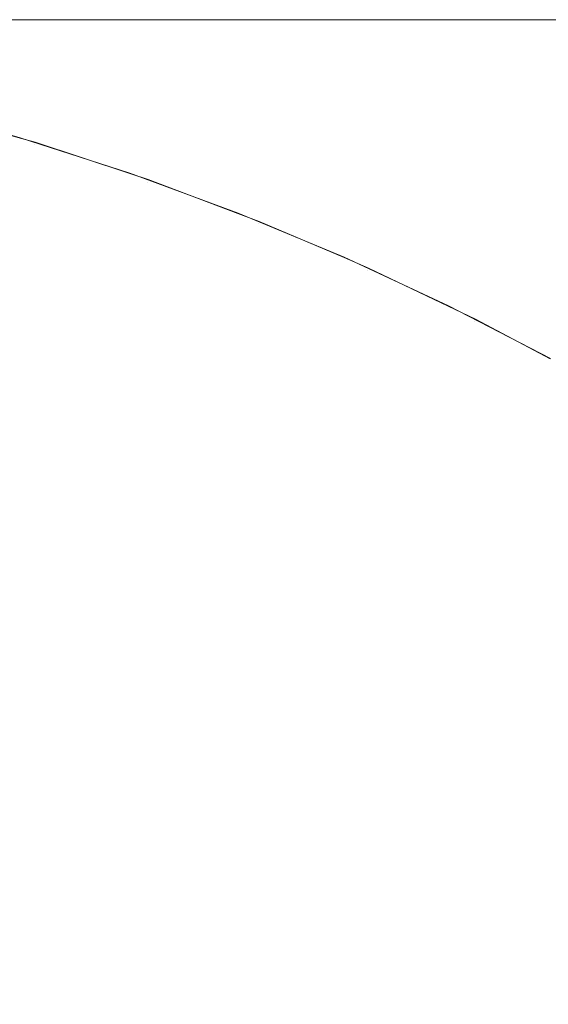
# Model space of a CAD drawing. Header units: centimetres. Extents: x -26 to 27.3, y -25.3 to -23.5.
# Tile 92 of 200: x -8.1619 to -8.143, y -23.4951 to -23.4599. Entities that reach past the tile are written whole.
import ezdxf

# ---------------------------------------------------------------- set-up
doc = ezdxf.new("R2010")
doc.units = ezdxf.units.CM
doc.header["$LTSCALE"] = 2.54
doc.layers.add('Lucido design-1', color=7, linetype='Continuous')

# ---------------------------------------------------------------- blocks, each defined once
blk = doc.blocks.new('Gruppo-4-1')
at = {"color": 7, "linetype": 'Continuous', "lineweight": 9}
for points, invisible_edges in [([(27.209353, -23.459935, -349.379592), (27.209353, -23.459888, -349.382667), (-25.890647, -23.459888, -349.382667), (-25.890647, -23.459935, -349.379592)], 8), ([(-25.890647, -23.459888, -349.982667), (-8.160953, -23.459888, -349.677805), (-8.16525, -23.459888, -349.685128)], 9), ([(-25.890647, -23.459888, -349.982667), (-8.146254, -23.459888, -349.657023), (-8.151446, -23.459888, -349.66374)], 9), ([(-25.890647, -23.459888, -349.382667), (-8.095508, -23.459888, -349.612361), (-8.102642, -23.459888, -349.616965)], 9), ([(-25.890647, -23.459888, -349.382667), (-8.049212, -23.459888, -349.591433), (-8.057275, -23.459888, -349.594091)], 9), ([(-25.890647, -23.459888, -349.382667), (-8.024447, -23.459888, -349.585543), (-8.032783, -23.459888, -349.587156)], 9), ([(-25.890647, -23.459888, -349.382667), (9.309353, -23.459888, -349.582667), (-7.990647, -23.459888, -349.582667)], 9), ([(-8.151446, -23.459888, -349.66374), (-8.156349, -23.459888, -349.670672), (-25.890647, -23.459888, -349.982667)], 10), ([(-8.156349, -23.459888, -349.670672), (-8.160953, -23.459888, -349.677805), (-25.890647, -23.459888, -349.982667)], 10), ([(-25.890647, -23.459888, -349.382667), (-8.109574, -23.459888, -349.621867), (-8.116291, -23.459888, -349.62706)], 9), ([(-25.890647, -23.459888, -349.382667), (-8.088186, -23.459888, -349.608064), (-8.095508, -23.459888, -349.612361)], 9), ([(-8.102642, -23.459888, -349.616965), (-8.109574, -23.459888, -349.621867), (-25.890647, -23.459888, -349.382667)], 10), ([(-25.890647, -23.459888, -349.382667), (-8.073027, -23.459888, -349.600421), (-8.080688, -23.459888, -349.604081)], 9), ([(-8.057275, -23.459888, -349.594091), (-8.065218, -23.459888, -349.597089), (-25.890647, -23.459888, -349.382667)], 10), ([(-8.065218, -23.459888, -349.597089), (-8.073027, -23.459888, -349.600421), (-25.890647, -23.459888, -349.382667)], 10), ([(-8.032783, -23.459888, -349.587156), (-8.041043, -23.459888, -349.58912), (-25.890647, -23.459888, -349.382667)], 10), ([(-8.041043, -23.459888, -349.58912), (-8.049212, -23.459888, -349.591433), (-25.890647, -23.459888, -349.382667)], 10), ([(-25.890647, -23.459888, -349.382667), (-8.007608, -23.459888, -349.583387), (-8.016051, -23.459888, -349.584287)], 9), ([(9.309353, -23.459888, -349.582667), (-25.890647, -23.459888, -349.382667), (27.209353, -23.459888, -349.382667)], 9), ([(-7.990647, -23.459888, -349.582667), (-7.999135, -23.459888, -349.582847), (-25.890647, -23.459888, -349.382667)], 10), ([(-25.890647, -23.459888, -349.982667), (-8.135038, -23.459888, -349.644279), (-8.140781, -23.459888, -349.650532)], 9), ([(-25.890647, -23.459888, -349.982667), (-25.890647, -23.459888, -349.382667), (-8.122782, -23.459888, -349.632532), (-8.129035, -23.459888, -349.638275)], 10), ([(-8.129035, -23.459888, -349.638275), (-8.135038, -23.459888, -349.644279), (-25.890647, -23.459888, -349.982667)], 10), ([(-8.116291, -23.459888, -349.62706), (-8.122782, -23.459888, -349.632532), (-25.890647, -23.459888, -349.382667)], 10), ([(-8.080688, -23.459888, -349.604081), (-8.088186, -23.459888, -349.608064), (-25.890647, -23.459888, -349.382667)], 10), ([(-8.016051, -23.459888, -349.584287), (-8.024447, -23.459888, -349.585543), (-25.890647, -23.459888, -349.382667)], 10), ([(-8.140781, -23.459888, -349.650532), (-8.146254, -23.459888, -349.657023), (-25.890647, -23.459888, -349.982667)], 10), ([(-7.999135, -23.459888, -349.582847), (-8.007608, -23.459888, -349.583387), (-25.890647, -23.459888, -349.382667)], 10), ([(-25.890647, -23.459935, -349.379592), (-25.890647, -23.460002, -349.378306), (27.209353, -23.460002, -349.378306), (27.209353, -23.459935, -349.379592)], 10), ([(27.209353, -23.460149, -349.375446), (27.209353, -23.460002, -349.378306), (-25.890647, -23.460002, -349.378306), (-25.890647, -23.460149, -349.375446)], 10), ([(-25.890647, -23.460149, -349.375446), (-25.890647, -23.460288, -349.373953), (27.209353, -23.460288, -349.373953), (27.209353, -23.460149, -349.375446)], 10), ([(-8.169232, -23.459888, -349.692626), (-8.16525, -23.459888, -349.685128), (-8.161444, -23.459983, -349.687254), (-8.165339, -23.459983, -349.694589)], 14), ([(-8.16892, -23.459983, -349.702082), (-8.165339, -23.459983, -349.694589), (-8.161649, -23.460249, -349.696449), (-8.165154, -23.460249, -349.703784)], 15), ([(-8.165339, -23.459983, -349.694589), (-8.161444, -23.459983, -349.687254), (-8.157836, -23.460249, -349.689269), (-8.161649, -23.460249, -349.696449)], 15), ([(-8.16525, -23.459888, -349.685128), (-8.160953, -23.459888, -349.677805), (-8.15724, -23.459983, -349.680091), (-8.161444, -23.459983, -349.687254)], 14), ([(-8.161444, -23.459983, -349.687254), (-8.15724, -23.459983, -349.680091), (-8.153721, -23.460249, -349.682258), (-8.157836, -23.460249, -349.689269)], 15), ([(-8.160953, -23.459888, -349.677805), (-8.156349, -23.459888, -349.670672), (-8.152737, -23.459983, -349.673113), (-8.15724, -23.459983, -349.680091)], 14), ([(-8.15724, -23.459983, -349.680091), (-8.152737, -23.459983, -349.673113), (-8.149313, -23.460249, -349.675427), (-8.153721, -23.460249, -349.682258)], 15), ([(-8.156349, -23.459888, -349.670672), (-8.151446, -23.459888, -349.66374), (-8.147941, -23.459983, -349.666333), (-8.152737, -23.459983, -349.673113)], 14), ([(-8.152737, -23.459983, -349.673113), (-8.147941, -23.459983, -349.666333), (-8.144619, -23.460249, -349.66879), (-8.149313, -23.460249, -349.675427)], 15), ([(-8.151446, -23.459888, -349.66374), (-8.146254, -23.459888, -349.657023), (-8.142862, -23.459983, -349.659762), (-8.147941, -23.459983, -349.666333)], 14), ([(-8.147941, -23.459983, -349.666333), (-8.142862, -23.459983, -349.659762), (-8.139647, -23.460249, -349.662358), (-8.144619, -23.460249, -349.66879)], 15), ([(-8.146254, -23.459888, -349.657023), (-8.140781, -23.459888, -349.650532), (-8.137509, -23.459983, -349.653412), (-8.142862, -23.459983, -349.659762)], 14), ([(27.209353, -23.460535, -349.37131), (27.209353, -23.460288, -349.373953), (-25.890647, -23.460288, -349.373953), (-25.890647, -23.460535, -349.37131)], 10), ([(-25.890647, -23.460535, -349.37131), (-25.890647, -23.460764, -349.369617), (27.209353, -23.460764, -349.369617), (27.209353, -23.460535, -349.37131)], 10), ([(-8.168345, -23.460249, -349.711262), (-8.165154, -23.460249, -349.703784), (-8.161405, -23.460686, -349.705479), (-8.164527, -23.460686, -349.712796)], 15), ([(-8.165154, -23.460249, -349.703784), (-8.161649, -23.460249, -349.696449), (-8.157975, -23.460686, -349.698302), (-8.161405, -23.460686, -349.705479)], 15), ([(-8.161649, -23.460249, -349.696449), (-8.157836, -23.460249, -349.689269), (-8.154244, -23.460686, -349.691276), (-8.157975, -23.460686, -349.698302)], 15), ([(-8.157836, -23.460249, -349.689269), (-8.153721, -23.460249, -349.682258), (-8.150218, -23.460686, -349.684415), (-8.154244, -23.460686, -349.691276)], 15), ([(-8.153721, -23.460249, -349.682258), (-8.149313, -23.460249, -349.675427), (-8.145904, -23.460686, -349.677731), (-8.150218, -23.460686, -349.684415)], 15), ([(-8.149313, -23.460249, -349.675427), (-8.144619, -23.460249, -349.66879), (-8.141311, -23.460686, -349.671236), (-8.145904, -23.460686, -349.677731)], 15), ([(-8.144619, -23.460249, -349.66879), (-8.139647, -23.460249, -349.662358), (-8.136446, -23.460686, -349.664942), (-8.141311, -23.460686, -349.671236)], 15), ([(27.209353, -23.461093, -349.367189), (27.209353, -23.460764, -349.369617), (-25.890647, -23.460764, -349.369617), (-25.890647, -23.461093, -349.367189)], 10), ([(-8.167336, -23.460686, -349.720239), (-8.164527, -23.460686, -349.712796), (-8.160733, -23.461292, -349.714321), (-8.16348, -23.461292, -349.721601)], 15), ([(-8.164527, -23.460686, -349.712796), (-8.161405, -23.460686, -349.705479), (-8.157679, -23.461292, -349.707164), (-8.160733, -23.461292, -349.714321)], 15), ([(-8.161405, -23.460686, -349.705479), (-8.157975, -23.460686, -349.698302), (-8.154324, -23.461292, -349.700143), (-8.157679, -23.461292, -349.707164)], 15), ([(-8.157975, -23.460686, -349.698302), (-8.154244, -23.460686, -349.691276), (-8.150674, -23.461292, -349.69327), (-8.154324, -23.461292, -349.700143)], 15), ([(-8.154244, -23.460686, -349.691276), (-8.150218, -23.460686, -349.684415), (-8.146736, -23.461292, -349.686559), (-8.150674, -23.461292, -349.69327)], 15), ([(-8.150218, -23.460686, -349.684415), (-8.145904, -23.460686, -349.677731), (-8.142516, -23.461292, -349.680021), (-8.146736, -23.461292, -349.686559)], 15), ([(-8.145904, -23.460686, -349.677731), (-8.141311, -23.460686, -349.671236), (-8.138023, -23.461292, -349.673668), (-8.142516, -23.461292, -349.680021)], 15), ([(-25.890647, -23.461093, -349.367189), (-25.890647, -23.461428, -349.365306), (27.209353, -23.461428, -349.365306), (27.209353, -23.461093, -349.367189)], 10), ([(27.209353, -23.461823, -349.363092), (27.209353, -23.461428, -349.365306), (-25.890647, -23.461428, -349.365306), (-25.890647, -23.461823, -349.363092)], 10), ([(-8.165916, -23.461292, -349.728991), (-8.16348, -23.461292, -349.721601), (-8.159655, -23.462065, -349.722952), (-8.162037, -23.462065, -349.730179)], 15), ([(-8.16348, -23.461292, -349.721601), (-8.160733, -23.461292, -349.714321), (-8.156968, -23.462065, -349.715833), (-8.159655, -23.462065, -349.722952)], 15), ([(-8.160733, -23.461292, -349.714321), (-8.157679, -23.461292, -349.707164), (-8.153982, -23.462065, -349.708835), (-8.156968, -23.462065, -349.715833)], 15), ([(-8.157679, -23.461292, -349.707164), (-8.154324, -23.461292, -349.700143), (-8.150701, -23.462065, -349.701969), (-8.153982, -23.462065, -349.708835)], 15), ([(-8.154324, -23.461292, -349.700143), (-8.150674, -23.461292, -349.69327), (-8.147132, -23.462065, -349.695249), (-8.150701, -23.462065, -349.701969)], 15), ([(-8.150674, -23.461292, -349.69327), (-8.146736, -23.461292, -349.686559), (-8.143281, -23.462065, -349.688686), (-8.147132, -23.462065, -349.695249)], 15), ([(-8.146736, -23.461292, -349.686559), (-8.142516, -23.461292, -349.680021), (-8.139155, -23.462065, -349.682293), (-8.143281, -23.462065, -349.688686)], 15), ([(-25.890647, -23.461823, -349.363092), (-25.890647, -23.46228, -349.361027), (27.209353, -23.46228, -349.361027), (27.209353, -23.461823, -349.363092)], 10), ([(27.209353, -23.462723, -349.359025), (27.209353, -23.46228, -349.361027), (-25.890647, -23.46228, -349.361027), (-25.890647, -23.462723, -349.359025)], 10), ([(-8.165871, -23.462065, -349.744903), (-8.16411, -23.462065, -349.7375), (-8.160221, -23.463005, -349.738513), (-8.161942, -23.463005, -349.74575)], 15), ([(-8.16411, -23.462065, -349.7375), (-8.162037, -23.462065, -349.730179), (-8.158194, -23.463005, -349.731356), (-8.160221, -23.463005, -349.738513)], 15), ([(-8.162037, -23.462065, -349.730179), (-8.159655, -23.462065, -349.722952), (-8.155866, -23.463005, -349.724291), (-8.158194, -23.463005, -349.731356)], 15), ([(-8.159655, -23.462065, -349.722952), (-8.156968, -23.462065, -349.715833), (-8.153239, -23.463005, -349.717332), (-8.155866, -23.463005, -349.724291)], 15), ([(-8.156968, -23.462065, -349.715833), (-8.153982, -23.462065, -349.708835), (-8.15032, -23.463005, -349.71049), (-8.153239, -23.463005, -349.717332)], 15), ([(-8.153982, -23.462065, -349.708835), (-8.150701, -23.462065, -349.701969), (-8.147113, -23.463005, -349.703778), (-8.15032, -23.463005, -349.71049)], 15), ([(-8.150701, -23.462065, -349.701969), (-8.147132, -23.462065, -349.695249), (-8.143624, -23.463005, -349.697209), (-8.147113, -23.463005, -349.703778)], 15), ([(-8.147132, -23.462065, -349.695249), (-8.143281, -23.462065, -349.688686), (-8.139859, -23.463005, -349.690793), (-8.143624, -23.463005, -349.697209)], 15), ([(-8.143281, -23.462065, -349.688686), (-8.139155, -23.462065, -349.682293), (-8.135825, -23.463005, -349.684543), (-8.139859, -23.463005, -349.690793)], 15), ([(-25.890647, -23.462723, -349.359025), (-25.890647, -23.463316, -349.35679), (27.209353, -23.463316, -349.35679), (27.209353, -23.462723, -349.359025)], 10), ([(-8.165875, -23.463005, -349.782667), (-8.161902, -23.464108, -349.782667), (-8.161905, -23.464118, -349.982667), (-8.165449, -23.463115, -349.982667)], 10), ([(-8.165875, -23.463005, -349.782667), (-8.165717, -23.463005, -349.77523), (-8.161748, -23.464108, -349.775398), (-8.161902, -23.464108, -349.782667)], 7), ([(-8.165717, -23.463005, -349.77523), (-8.165244, -23.463005, -349.767806), (-8.161286, -23.464108, -349.768143), (-8.161748, -23.464108, -349.775398)], 15), ([(-8.165244, -23.463005, -349.767806), (-8.164456, -23.463005, -349.76041), (-8.160515, -23.464108, -349.760914), (-8.161286, -23.464108, -349.768143)], 15), ([(-8.164456, -23.463005, -349.76041), (-8.163355, -23.463005, -349.753053), (-8.159439, -23.464108, -349.753724), (-8.160515, -23.464108, -349.760914)], 15), ([(-8.163355, -23.463005, -349.753053), (-8.161942, -23.463005, -349.74575), (-8.158059, -23.464108, -349.746587), (-8.159439, -23.464108, -349.753724)], 15), ([(-8.161942, -23.463005, -349.74575), (-8.160221, -23.463005, -349.738513), (-8.156377, -23.464108, -349.739514), (-8.158059, -23.464108, -349.746587)], 15), ([(-8.160221, -23.463005, -349.738513), (-8.158194, -23.463005, -349.731356), (-8.154396, -23.464108, -349.732519), (-8.156377, -23.464108, -349.739514)], 15), ([(-8.158194, -23.463005, -349.731356), (-8.155866, -23.463005, -349.724291), (-8.15212, -23.464108, -349.725615), (-8.154396, -23.464108, -349.732519)], 15), ([(-8.155866, -23.463005, -349.724291), (-8.153239, -23.463005, -349.717332), (-8.149553, -23.464108, -349.718813), (-8.15212, -23.464108, -349.725615)], 15), ([(-8.153239, -23.463005, -349.717332), (-8.15032, -23.463005, -349.71049), (-8.1467, -23.464108, -349.712126), (-8.149553, -23.464108, -349.718813)], 15), ([(-8.15032, -23.463005, -349.71049), (-8.147113, -23.463005, -349.703778), (-8.143565, -23.464108, -349.705567), (-8.1467, -23.464108, -349.712126)], 15), ([(-8.147113, -23.463005, -349.703778), (-8.143624, -23.463005, -349.697209), (-8.140155, -23.464108, -349.699146), (-8.143565, -23.464108, -349.705567)], 15), ([(-8.143624, -23.463005, -349.697209), (-8.139859, -23.463005, -349.690793), (-8.136476, -23.464108, -349.692876), (-8.140155, -23.464108, -349.699146)], 15), ([(27.209353, -23.463793, -349.354995), (27.209353, -23.463316, -349.35679), (-25.890647, -23.463316, -349.35679), (-25.890647, -23.463793, -349.354995)], 10), ([(-8.165473, -23.463207, -349.987027), (-8.161393, -23.464362, -349.987027), (-8.161471, -23.464617, -349.991159), (-8.16554, -23.463464, -349.991159)], 15), ([(-8.161393, -23.464362, -349.987027), (-8.165473, -23.463207, -349.987027), (-8.165449, -23.463115, -349.982667), (-8.161905, -23.464118, -349.982667)], 11), ([(-8.16554, -23.463464, -349.991159), (-8.161471, -23.464617, -349.991159), (-8.161598, -23.465034, -349.995273), (-8.16565, -23.463887, -349.995273)], 15), ([(-25.890647, -23.463793, -349.354995), (-25.890647, -23.464536, -349.352602), (27.209353, -23.464536, -349.352602), (27.209353, -23.463793, -349.354995)], 10), ([(-8.16565, -23.463887, -349.995273), (-8.161598, -23.465034, -349.995273), (-8.161776, -23.465613, -349.999363), (-8.165803, -23.464473, -349.999363)], 15), ([(-8.161365, -23.464271, -349.982667), (-8.161905, -23.464118, -349.982667), (-8.161902, -23.464108, -349.782667)], 10), ([(-8.161905, -23.464118, -349.982667), (-8.161365, -23.464271, -349.982667), (-8.161393, -23.464362, -349.987027)], 10), ([(-8.161365, -23.464271, -349.982667), (-8.161902, -23.464108, -349.782667), (-8.157982, -23.465374, -349.782667)], 9), ([(-8.161902, -23.464108, -349.782667), (-8.161748, -23.464108, -349.775398), (-8.157831, -23.465374, -349.775565), (-8.157982, -23.465374, -349.782667)], 7), ([(-8.161748, -23.464108, -349.775398), (-8.161286, -23.464108, -349.768143), (-8.157379, -23.465374, -349.768476), (-8.157831, -23.465374, -349.775565)], 15), ([(-8.161393, -23.464362, -349.987027), (-8.157365, -23.46569, -349.987027), (-8.157453, -23.465941, -349.991159), (-8.161471, -23.464617, -349.991159)], 15), ([(-8.157365, -23.46569, -349.987027), (-8.161393, -23.464362, -349.987027), (-8.161365, -23.464271, -349.982667), (-8.157986, -23.465385, -349.982667)], 11), ([(-8.157982, -23.465374, -349.782667), (-8.157986, -23.465385, -349.982667), (-8.161365, -23.464271, -349.982667)], 9), ([(-8.161286, -23.464108, -349.768143), (-8.160515, -23.464108, -349.760914), (-8.156627, -23.465374, -349.761412), (-8.157379, -23.465374, -349.768476)], 15), ([(-8.160515, -23.464108, -349.760914), (-8.159439, -23.464108, -349.753724), (-8.155575, -23.465374, -349.754387), (-8.156627, -23.465374, -349.761412)], 15), ([(-8.159439, -23.464108, -349.753724), (-8.158059, -23.464108, -349.746587), (-8.154226, -23.465374, -349.747413), (-8.155575, -23.465374, -349.754387)], 15), ([(-8.158059, -23.464108, -349.746587), (-8.156377, -23.464108, -349.739514), (-8.152582, -23.465374, -349.740502), (-8.154226, -23.465374, -349.747413)], 15), ([(-8.156377, -23.464108, -349.739514), (-8.154396, -23.464108, -349.732519), (-8.150647, -23.465374, -349.733667), (-8.152582, -23.465374, -349.740502)], 15), ([(-8.154396, -23.464108, -349.732519), (-8.15212, -23.464108, -349.725615), (-8.148423, -23.465374, -349.726921), (-8.150647, -23.465374, -349.733667)], 15), ([(-8.15212, -23.464108, -349.725615), (-8.149553, -23.464108, -349.718813), (-8.145915, -23.465374, -349.720275), (-8.148423, -23.465374, -349.726921)], 15), ([(-8.149553, -23.464108, -349.718813), (-8.1467, -23.464108, -349.712126), (-8.143127, -23.465374, -349.713741), (-8.145915, -23.465374, -349.720275)], 15), ([(-8.1467, -23.464108, -349.712126), (-8.143565, -23.464108, -349.705567), (-8.140065, -23.465374, -349.707332), (-8.143127, -23.465374, -349.713741)], 15), ([(-8.143565, -23.464108, -349.705567), (-8.140155, -23.464108, -349.699146), (-8.136733, -23.465374, -349.701058), (-8.140065, -23.465374, -349.707332)], 15), ([(27.209353, -23.465031, -349.35101), (27.209353, -23.464536, -349.352602), (-25.890647, -23.464536, -349.352602), (-25.890647, -23.465031, -349.35101)], 10), ([(-8.165803, -23.464473, -349.999363), (-8.161776, -23.465613, -349.999363), (-8.162002, -23.466353, -350.00342), (-8.165998, -23.465222, -350.00342)], 15), ([(-8.161471, -23.464617, -349.991159), (-8.157453, -23.465941, -349.991159), (-8.157599, -23.466353, -349.995273), (-8.161598, -23.465034, -349.995273)], 15), ([(-25.890647, -23.465031, -349.35101), (-25.890647, -23.465938, -349.348471), (27.209353, -23.465938, -349.348471), (27.209353, -23.465031, -349.35101)], 10), ([(-8.161598, -23.465034, -349.995273), (-8.157599, -23.466353, -349.995273), (-8.157801, -23.466924, -349.999363), (-8.161776, -23.465613, -349.999363)], 15), ([(-8.157333, -23.4656, -349.982667), (-8.157986, -23.465385, -349.982667), (-8.157982, -23.465374, -349.782667)], 10), ([(-8.157986, -23.465385, -349.982667), (-8.157333, -23.4656, -349.982667), (-8.157365, -23.46569, -349.987027)], 10), ([(-8.157333, -23.4656, -349.982667), (-8.157982, -23.465374, -349.782667), (-8.15412, -23.466798, -349.782667)], 9), ([(-8.157982, -23.465374, -349.782667), (-8.157831, -23.465374, -349.775565), (-8.153973, -23.466798, -349.775729), (-8.15412, -23.466798, -349.782667)], 7), ([(-8.157831, -23.465374, -349.775565), (-8.157379, -23.465374, -349.768476), (-8.153531, -23.466798, -349.768803), (-8.153973, -23.466798, -349.775729)], 15), ([(-8.157379, -23.465374, -349.768476), (-8.156627, -23.465374, -349.761412), (-8.152796, -23.466798, -349.761903), (-8.153531, -23.466798, -349.768803)], 15), ([(-8.156627, -23.465374, -349.761412), (-8.155575, -23.465374, -349.754387), (-8.151769, -23.466798, -349.75504), (-8.152796, -23.466798, -349.761903)], 15), ([(-8.155575, -23.465374, -349.754387), (-8.154226, -23.465374, -349.747413), (-8.150451, -23.466798, -349.748226), (-8.151769, -23.466798, -349.75504)], 15), ([(-8.154226, -23.465374, -349.747413), (-8.152582, -23.465374, -349.740502), (-8.148845, -23.466798, -349.741475), (-8.150451, -23.466798, -349.748226)], 15), ([(-8.152582, -23.465374, -349.740502), (-8.150647, -23.465374, -349.733667), (-8.146954, -23.466798, -349.734798), (-8.148845, -23.466798, -349.741475)], 15), ([(-8.150647, -23.465374, -349.733667), (-8.148423, -23.465374, -349.726921), (-8.144782, -23.466798, -349.728207), (-8.146954, -23.466798, -349.734798)], 15), ([(-8.148423, -23.465374, -349.726921), (-8.145915, -23.465374, -349.720275), (-8.142332, -23.466798, -349.721715), (-8.144782, -23.466798, -349.728207)], 15), ([(-8.145915, -23.465374, -349.720275), (-8.143127, -23.465374, -349.713741), (-8.139608, -23.466798, -349.715332), (-8.142332, -23.466798, -349.721715)], 15), ([(-8.143127, -23.465374, -349.713741), (-8.140065, -23.465374, -349.707332), (-8.136616, -23.466798, -349.709071), (-8.139608, -23.466798, -349.715332)], 15), ([(-8.161776, -23.465613, -349.999363), (-8.157801, -23.466924, -349.999363), (-8.158058, -23.467653, -350.00342), (-8.162002, -23.466353, -350.00342)], 15), ([(-8.157365, -23.46569, -349.987027), (-8.153397, -23.467187, -349.987027), (-8.153496, -23.467434, -349.991159), (-8.157453, -23.465941, -349.991159)], 15), ([(-8.153397, -23.467187, -349.987027), (-8.157365, -23.46569, -349.987027), (-8.157333, -23.4656, -349.982667), (-8.154125, -23.466811, -349.982667)], 11), ([(-8.15412, -23.466798, -349.782667), (-8.154125, -23.466811, -349.982667), (-8.157333, -23.4656, -349.982667)], 9), ([(27.209353, -23.466436, -349.347077), (27.209353, -23.465938, -349.348471), (-25.890647, -23.465938, -349.348471), (-25.890647, -23.466436, -349.347077)], 10), ([(-8.157453, -23.465941, -349.991159), (-8.153496, -23.467434, -349.991159), (-8.153659, -23.467839, -349.995273), (-8.157599, -23.466353, -349.995273)], 15), ([(-25.890647, -23.466436, -349.347077), (-25.890647, -23.467517, -349.344405), (27.209353, -23.467517, -349.344405), (27.209353, -23.466436, -349.347077)], 10), ([(-8.162002, -23.466353, -350.00342), (-8.158058, -23.467653, -350.00342), (-8.158371, -23.468539, -350.007438), (-8.162277, -23.467251, -350.007438)], 15), ([(-8.157599, -23.466353, -349.995273), (-8.153659, -23.467839, -349.995273), (-8.153885, -23.468402, -349.999363), (-8.157801, -23.466924, -349.999363)], 15), ([(-8.153361, -23.467099, -349.982667), (-8.154125, -23.466811, -349.982667), (-8.15412, -23.466798, -349.782667)], 10), ([(-8.154125, -23.466811, -349.982667), (-8.153361, -23.467099, -349.982667), (-8.153397, -23.467187, -349.987027)], 10), ([(-8.153361, -23.467099, -349.982667), (-8.15412, -23.466798, -349.782667), (-8.150323, -23.468378, -349.782667)], 9), ([(-8.15412, -23.466798, -349.782667), (-8.153973, -23.466798, -349.775729), (-8.150179, -23.468378, -349.77589), (-8.150323, -23.468378, -349.782667)], 7), ([(-8.153973, -23.466798, -349.775729), (-8.153531, -23.466798, -349.768803), (-8.149748, -23.468378, -349.769125), (-8.150179, -23.468378, -349.77589)], 15), ([(-8.153531, -23.466798, -349.768803), (-8.152796, -23.466798, -349.761903), (-8.14903, -23.468378, -349.762385), (-8.149748, -23.468378, -349.769125)], 15), ([(-8.152796, -23.466798, -349.761903), (-8.151769, -23.466798, -349.75504), (-8.148026, -23.468378, -349.755681), (-8.14903, -23.468378, -349.762385)], 15), ([(-8.151769, -23.466798, -349.75504), (-8.150451, -23.466798, -349.748226), (-8.146739, -23.468378, -349.749026), (-8.148026, -23.468378, -349.755681)], 15), ([(-8.150451, -23.466798, -349.748226), (-8.148845, -23.466798, -349.741475), (-8.145171, -23.468378, -349.742432), (-8.146739, -23.468378, -349.749026)], 15), ([(-8.148845, -23.466798, -349.741475), (-8.146954, -23.466798, -349.734798), (-8.143324, -23.468378, -349.73591), (-8.145171, -23.468378, -349.742432)], 15), ([(-8.146954, -23.466798, -349.734798), (-8.144782, -23.466798, -349.728207), (-8.141202, -23.468378, -349.729472), (-8.143324, -23.468378, -349.73591)], 15), ([(-8.144782, -23.466798, -349.728207), (-8.142332, -23.466798, -349.721715), (-8.138809, -23.468378, -349.72313), (-8.141202, -23.468378, -349.729472)], 15), ([(-8.157801, -23.466924, -349.999363), (-8.153885, -23.468402, -349.999363), (-8.154173, -23.469119, -350.00342), (-8.158058, -23.467653, -350.00342)], 15), ([(-8.153397, -23.467187, -349.987027), (-8.149496, -23.468852, -349.987027), (-8.149606, -23.469094, -349.991159), (-8.153496, -23.467434, -349.991159)], 15), ([(-8.149496, -23.468852, -349.987027), (-8.153397, -23.467187, -349.987027), (-8.153361, -23.467099, -349.982667), (-8.150329, -23.468393, -349.982667)], 11), ([(-8.150323, -23.468378, -349.782667), (-8.150329, -23.468393, -349.982667), (-8.153361, -23.467099, -349.982667)], 9), ([(27.209353, -23.468005, -349.343202), (27.209353, -23.467517, -349.344405), (-25.890647, -23.467517, -349.344405), (-25.890647, -23.468005, -349.343202)], 10), ([(-8.162277, -23.467251, -350.007438), (-8.158371, -23.468539, -350.007438), (-8.158739, -23.469579, -350.011411), (-8.162601, -23.468307, -350.011411)], 15), ([(-8.153496, -23.467434, -349.991159), (-8.149606, -23.469094, -349.991159), (-8.149785, -23.469492, -349.995273), (-8.153659, -23.467839, -349.995273)], 15), ([(-8.158058, -23.467653, -350.00342), (-8.154173, -23.469119, -350.00342), (-8.154523, -23.469991, -350.007438), (-8.158371, -23.468539, -350.007438)], 15), ([(-8.153659, -23.467839, -349.995273), (-8.149785, -23.469492, -349.995273), (-8.150035, -23.470044, -349.999363), (-8.153885, -23.468402, -349.999363)], 15), ([(-25.890647, -23.468005, -349.343202), (-25.890647, -23.469273, -349.340412), (27.209353, -23.469273, -349.340412), (27.209353, -23.468005, -349.343202)], 10), ([(-8.162601, -23.468307, -350.011411), (-8.158739, -23.469579, -350.011411), (-8.15916, -23.470772, -350.015332), (-8.162971, -23.469516, -350.015332)], 15), ([(-8.158371, -23.468539, -350.007438), (-8.154523, -23.469991, -350.007438), (-8.154935, -23.471015, -350.011411), (-8.158739, -23.469579, -350.011411)], 15), ([(-8.153885, -23.468402, -349.999363), (-8.150035, -23.470044, -349.999363), (-8.150354, -23.470749, -350.00342), (-8.154173, -23.469119, -350.00342)], 15), ([(-8.149457, -23.468765, -349.982667), (-8.150329, -23.468393, -349.982667), (-8.150323, -23.468378, -349.782667)], 10), ([(-8.150329, -23.468393, -349.982667), (-8.149457, -23.468765, -349.982667), (-8.149496, -23.468852, -349.987027)], 10), ([(-8.149457, -23.468765, -349.982667), (-8.150323, -23.468378, -349.782667), (-8.146598, -23.470112, -349.782667)], 9), ([(-8.150323, -23.468378, -349.782667), (-8.150179, -23.468378, -349.77589), (-8.146457, -23.470112, -349.776048), (-8.146598, -23.470112, -349.782667)], 7), ([(-8.150179, -23.468378, -349.77589), (-8.149748, -23.468378, -349.769125), (-8.146036, -23.470112, -349.769441), (-8.146457, -23.470112, -349.776048)], 15), ([(-8.149748, -23.468378, -349.769125), (-8.14903, -23.468378, -349.762385), (-8.145335, -23.470112, -349.762858), (-8.146036, -23.470112, -349.769441)], 15), ([(-8.14903, -23.468378, -349.762385), (-8.148026, -23.468378, -349.755681), (-8.144355, -23.470112, -349.756311), (-8.145335, -23.470112, -349.762858)], 15), ([(-8.148026, -23.468378, -349.755681), (-8.146739, -23.468378, -349.749026), (-8.143098, -23.470112, -349.749811), (-8.144355, -23.470112, -349.756311)], 15), ([(-8.146739, -23.468378, -349.749026), (-8.145171, -23.468378, -349.742432), (-8.141566, -23.470112, -349.74337), (-8.143098, -23.470112, -349.749811)], 15), ([(-8.145171, -23.468378, -349.742432), (-8.143324, -23.468378, -349.73591), (-8.139762, -23.470112, -349.737001), (-8.141566, -23.470112, -349.74337)], 15), ([(-8.143324, -23.468378, -349.73591), (-8.141202, -23.468378, -349.729472), (-8.13769, -23.470112, -349.730713), (-8.139762, -23.470112, -349.737001)], 15), ([(-8.149496, -23.468852, -349.987027), (-8.145669, -23.47068, -349.987027), (-8.145789, -23.470918, -349.991159), (-8.149606, -23.469094, -349.991159)], 15), ([(-8.145669, -23.47068, -349.987027), (-8.149496, -23.468852, -349.987027), (-8.149457, -23.468765, -349.982667), (-8.146605, -23.470128, -349.982667)], 11), ([(-8.146598, -23.470112, -349.782667), (-8.146605, -23.470128, -349.982667), (-8.149457, -23.468765, -349.982667)], 9), ([(27.209353, -23.469736, -349.339392), (27.209353, -23.469273, -349.340412), (-25.890647, -23.469273, -349.340412), (-25.890647, -23.469736, -349.339392)], 10), ([(-8.154173, -23.469119, -350.00342), (-8.150354, -23.470749, -350.00342), (-8.150741, -23.471605, -350.007438), (-8.154523, -23.469991, -350.007438)], 15), ([(-8.149606, -23.469094, -349.991159), (-8.145789, -23.470918, -349.991159), (-8.145986, -23.471308, -349.995273), (-8.149785, -23.469492, -349.995273)], 15), ([(-8.162971, -23.469516, -350.015332), (-8.15916, -23.470772, -350.015332), (-8.159635, -23.472115, -350.019194), (-8.163388, -23.470878, -350.019194)], 15), ([(-8.158739, -23.469579, -350.011411), (-8.154935, -23.471015, -350.011411), (-8.155407, -23.472189, -350.015332), (-8.15916, -23.470772, -350.015332)], 15), ([(-8.149785, -23.469492, -349.995273), (-8.145986, -23.471308, -349.995273), (-8.146259, -23.471849, -349.999363), (-8.150035, -23.470044, -349.999363)], 15), ([(-25.890647, -23.469736, -349.339392), (-25.890647, -23.471201, -349.336499), (27.209353, -23.471201, -349.336499), (27.209353, -23.469736, -349.339392)], 10), ([(-8.154523, -23.469991, -350.007438), (-8.150741, -23.471605, -350.007438), (-8.151195, -23.472611, -350.011411), (-8.154935, -23.471015, -350.011411)], 15), ([(-8.150035, -23.470044, -349.999363), (-8.146259, -23.471849, -349.999363), (-8.146607, -23.472539, -350.00342), (-8.150354, -23.470749, -350.00342)], 15), ([(-8.145627, -23.470595, -349.982667), (-8.146605, -23.470128, -349.982667), (-8.146598, -23.470112, -349.782667)], 10), ([(-8.146605, -23.470128, -349.982667), (-8.145627, -23.470595, -349.982667), (-8.145669, -23.47068, -349.987027)], 10), ([(-8.145627, -23.470595, -349.982667), (-8.146598, -23.470112, -349.782667), (-8.14295, -23.471996, -349.782667)], 9), ([(-8.146598, -23.470112, -349.782667), (-8.146457, -23.470112, -349.776048), (-8.142813, -23.471996, -349.776203), (-8.14295, -23.471996, -349.782667)], 7), ([(-8.146457, -23.470112, -349.776048), (-8.146036, -23.470112, -349.769441), (-8.142402, -23.471996, -349.76975), (-8.142813, -23.471996, -349.776203)], 15), ([(-8.146036, -23.470112, -349.769441), (-8.145335, -23.470112, -349.762858), (-8.141717, -23.471996, -349.763321), (-8.142402, -23.471996, -349.76975)], 15), ([(-8.145335, -23.470112, -349.762858), (-8.144355, -23.470112, -349.756311), (-8.140759, -23.471996, -349.756927), (-8.141717, -23.471996, -349.763321)], 15), ([(-8.144355, -23.470112, -349.756311), (-8.143098, -23.470112, -349.749811), (-8.139532, -23.471996, -349.75058), (-8.140759, -23.471996, -349.756927)], 15), ([(-8.143098, -23.470112, -349.749811), (-8.141566, -23.470112, -349.74337), (-8.138036, -23.471996, -349.74429), (-8.139532, -23.471996, -349.75058)], 15), ([(-8.150354, -23.470749, -350.00342), (-8.146607, -23.472539, -350.00342), (-8.14703, -23.473378, -350.007438), (-8.150741, -23.471605, -350.007438)], 15), ([(-8.145669, -23.47068, -349.987027), (-8.141924, -23.47267, -349.987027), (-8.142054, -23.472902, -349.991159), (-8.145789, -23.470918, -349.991159)], 15), ([(-8.141924, -23.47267, -349.987027), (-8.145669, -23.47068, -349.987027), (-8.145627, -23.470595, -349.982667), (-8.142959, -23.472012, -349.982667)], 11), ([(-8.14295, -23.471996, -349.782667), (-8.142959, -23.472012, -349.982667), (-8.145627, -23.470595, -349.982667)], 9), ([(-8.163388, -23.470878, -350.019194), (-8.159635, -23.472115, -350.019194), (-8.160162, -23.473606, -350.02299), (-8.163851, -23.47239, -350.02299)], 15), ([(-8.15916, -23.470772, -350.015332), (-8.155407, -23.472189, -350.015332), (-8.155938, -23.473511, -350.019194), (-8.159635, -23.472115, -350.019194)], 15), ([(-8.154935, -23.471015, -350.011411), (-8.151195, -23.472611, -350.011411), (-8.151716, -23.473764, -350.015332), (-8.155407, -23.472189, -350.015332)], 15), ([(-8.145789, -23.470918, -349.991159), (-8.142054, -23.472902, -349.991159), (-8.142267, -23.473283, -349.995273), (-8.145986, -23.471308, -349.995273)], 15), ([(27.209353, -23.471627, -349.335655), (27.209353, -23.471201, -349.336499), (-25.890647, -23.471201, -349.336499), (-25.890647, -23.471627, -349.335655)], 10), ([(-8.145986, -23.471308, -349.995273), (-8.142267, -23.473283, -349.995273), (-8.142562, -23.473812, -349.999363), (-8.146259, -23.471849, -349.999363)], 15), ([(-25.890647, -23.471627, -349.335655), (-25.890647, -23.473297, -349.332673), (27.209353, -23.473297, -349.332673), (27.209353, -23.471627, -349.335655)], 10), ([(-8.150741, -23.471605, -350.007438), (-8.14703, -23.473378, -350.007438), (-8.147527, -23.474364, -350.011411), (-8.151195, -23.472611, -350.011411)], 15), ([(-8.159635, -23.472115, -350.019194), (-8.155938, -23.473511, -350.019194), (-8.156527, -23.474977, -350.02299), (-8.160162, -23.473606, -350.02299)], 15), ([(-8.146259, -23.471849, -349.999363), (-8.142562, -23.473812, -349.999363), (-8.142939, -23.474487, -350.00342), (-8.146607, -23.472539, -350.00342)], 15), ([(-8.163851, -23.47239, -350.02299), (-8.160162, -23.473606, -350.02299), (-8.160739, -23.47524, -350.026716), (-8.164359, -23.474047, -350.026716)], 15), ([(-8.155407, -23.472189, -350.015332), (-8.151716, -23.473764, -350.015332), (-8.152303, -23.475062, -350.019194), (-8.155938, -23.473511, -350.019194)], 15), ([(-8.151195, -23.472611, -350.011411), (-8.147527, -23.474364, -350.011411), (-8.148096, -23.475494, -350.015332), (-8.151716, -23.473764, -350.015332)], 15), ([(-8.146607, -23.472539, -350.00342), (-8.142939, -23.474487, -350.00342), (-8.143398, -23.475308, -350.007438), (-8.14703, -23.473378, -350.007438)], 15), ([(27.209353, -23.473675, -349.331997), (27.209353, -23.473297, -349.332673), (-25.890647, -23.473297, -349.332673), (-25.890647, -23.473675, -349.331997)], 10), ([(-8.155938, -23.473511, -350.019194), (-8.152303, -23.475062, -350.019194), (-8.152954, -23.476502, -350.02299), (-8.156527, -23.474977, -350.02299)], 15), ([(-8.14703, -23.473378, -350.007438), (-8.143398, -23.475308, -350.007438), (-8.143936, -23.476271, -350.011411), (-8.147527, -23.474364, -350.011411)], 15), ([(-25.890647, -23.473675, -349.331997), (-25.890647, -23.475558, -349.328942), (27.209353, -23.475558, -349.328942), (27.209353, -23.473675, -349.331997)], 10), ([(-8.160162, -23.473606, -350.02299), (-8.156527, -23.474977, -350.02299), (-8.157174, -23.476586, -350.026716), (-8.160739, -23.47524, -350.026716)], 15), ([(-8.151716, -23.473764, -350.015332), (-8.148096, -23.475494, -350.015332), (-8.148737, -23.476765, -350.019194), (-8.152303, -23.475062, -350.019194)], 15), ([(-8.164359, -23.474047, -350.026716), (-8.160739, -23.47524, -350.026716), (-8.161367, -23.477017, -350.030363), (-8.16491, -23.475849, -350.030363)], 15), ([(-8.147527, -23.474364, -350.011411), (-8.143936, -23.476271, -350.011411), (-8.144553, -23.477376, -350.015332), (-8.148096, -23.475494, -350.015332)], 15), ([(-8.142939, -23.474487, -350.00342), (-8.139358, -23.476589, -350.00342), (-8.13985, -23.477389, -350.007438), (-8.143398, -23.475308, -350.007438)], 15), ([(-8.156527, -23.474977, -350.02299), (-8.152954, -23.476502, -350.02299), (-8.153668, -23.478082, -350.026716), (-8.157174, -23.476586, -350.026716)], 15), ([(-8.160739, -23.47524, -350.026716), (-8.157174, -23.476586, -350.026716), (-8.157876, -23.478334, -350.030363), (-8.161367, -23.477017, -350.030363)], 15), ([(-8.152303, -23.475062, -350.019194), (-8.148737, -23.476765, -350.019194), (-8.149449, -23.478177, -350.02299), (-8.152954, -23.476502, -350.02299)], 15), ([(-8.143398, -23.475308, -350.007438), (-8.13985, -23.477389, -350.007438), (-8.140429, -23.478329, -350.011411), (-8.143936, -23.476271, -350.011411)], 15), ([(27.209353, -23.475877, -349.328425), (27.209353, -23.475558, -349.328942), (-25.890647, -23.475558, -349.328942), (-25.890647, -23.475877, -349.328425)], 10), ([(-8.148096, -23.475494, -350.015332), (-8.144553, -23.477376, -350.015332), (-8.145247, -23.478619, -350.019194), (-8.148737, -23.476765, -350.019194)], 15), ([(-25.890647, -23.475877, -349.328425), (-25.890647, -23.47798, -349.325314), (27.209353, -23.47798, -349.325314), (27.209353, -23.475877, -349.328425)], 10), ([(-8.16491, -23.475849, -350.030363), (-8.161367, -23.477017, -350.030363), (-8.162043, -23.478931, -350.033928), (-8.165505, -23.477789, -350.033928)], 15), ([(-8.143936, -23.476271, -350.011411), (-8.140429, -23.478329, -350.011411), (-8.141092, -23.479406, -350.015332), (-8.144553, -23.477376, -350.015332)], 15), ([(-8.157174, -23.476586, -350.026716), (-8.153668, -23.478082, -350.026716), (-8.154444, -23.479798, -350.030363), (-8.157876, -23.478334, -350.030363)], 15), ([(-8.152954, -23.476502, -350.02299), (-8.149449, -23.478177, -350.02299), (-8.15023, -23.479725, -350.026716), (-8.153668, -23.478082, -350.026716)], 15), ([(-8.161367, -23.477017, -350.030363), (-8.157876, -23.478334, -350.030363), (-8.158633, -23.480217, -350.033928), (-8.162043, -23.478931, -350.033928)], 15), ([(-8.148737, -23.476765, -350.019194), (-8.145247, -23.478619, -350.019194), (-8.146018, -23.479999, -350.02299), (-8.149449, -23.478177, -350.02299)], 15), ([(-8.144553, -23.477376, -350.015332), (-8.141092, -23.479406, -350.015332), (-8.141839, -23.480619, -350.019194), (-8.145247, -23.478619, -350.019194)], 15), ([(27.209353, -23.478229, -349.324944), (27.209353, -23.47798, -349.325314), (-25.890647, -23.47798, -349.325314), (-25.890647, -23.478229, -349.324944)], 10), ([(-8.153668, -23.478082, -350.026716), (-8.15023, -23.479725, -350.026716), (-8.151078, -23.481407, -350.030363), (-8.154444, -23.479798, -350.030363)], 15), ([(-25.890647, -23.478229, -349.324944), (-25.890647, -23.480557, -349.321794), (27.209353, -23.480557, -349.321794), (27.209353, -23.478229, -349.324944)], 10), ([(-8.157876, -23.478334, -350.030363), (-8.154444, -23.479798, -350.030363), (-8.15528, -23.481648, -350.033928), (-8.158633, -23.480217, -350.033928)], 15), ([(-8.149449, -23.478177, -350.02299), (-8.146018, -23.479999, -350.02299), (-8.146864, -23.481513, -350.026716), (-8.15023, -23.479725, -350.026716)], 15), ([(-8.145247, -23.478619, -350.019194), (-8.141839, -23.480619, -350.019194), (-8.142668, -23.481965, -350.02299), (-8.146018, -23.479999, -350.02299)], 15), ([(-8.162043, -23.478931, -350.033928), (-8.158633, -23.480217, -350.033928), (-8.159443, -23.482233, -350.037403), (-8.162767, -23.480979, -350.037403)], 15), ([(-8.154444, -23.479798, -350.030363), (-8.151078, -23.481407, -350.030363), (-8.151992, -23.483219, -350.033928), (-8.15528, -23.481648, -350.033928)], 15), ([(-8.15023, -23.479725, -350.026716), (-8.146864, -23.481513, -350.026716), (-8.147782, -23.483157, -350.030363), (-8.151078, -23.481407, -350.030363)], 15), ([(-8.158633, -23.480217, -350.033928), (-8.15528, -23.481648, -350.033928), (-8.156175, -23.483627, -350.037403), (-8.159443, -23.482233, -350.037403)], 15), ([(-8.146018, -23.479999, -350.02299), (-8.142668, -23.481965, -350.02299), (-8.143577, -23.483441, -350.026716), (-8.146864, -23.481513, -350.026716)], 15), ([(27.209353, -23.480728, -349.321563), (27.209353, -23.480557, -349.321794), (-25.890647, -23.480557, -349.321794), (-25.890647, -23.480728, -349.321563)], 10), ([(-25.890647, -23.480728, -349.321563), (-25.890647, -23.483286, -349.31839), (27.209353, -23.483286, -349.31839), (27.209353, -23.480728, -349.321563)], 10), ([(-8.162767, -23.480979, -350.037403), (-8.159443, -23.482233, -350.037403), (-8.160304, -23.484377, -350.040783), (-8.163536, -23.483158, -350.040783)], 15), ([(-8.15528, -23.481648, -350.033928), (-8.151992, -23.483219, -350.033928), (-8.15297, -23.485159, -350.037403), (-8.156175, -23.483627, -350.037403)], 15), ([(-8.151078, -23.481407, -350.030363), (-8.147782, -23.483157, -350.030363), (-8.148772, -23.484929, -350.033928), (-8.151992, -23.483219, -350.033928)], 15), ([(-8.146864, -23.481513, -350.026716), (-8.143577, -23.483441, -350.026716), (-8.144565, -23.485045, -350.030363), (-8.147782, -23.483157, -350.030363)], 15), ([(-8.142668, -23.481965, -350.02299), (-8.139404, -23.484071, -350.02299), (-8.140375, -23.485508, -350.026716), (-8.143577, -23.483441, -350.026716)], 15), ([(-8.159443, -23.482233, -350.037403), (-8.156175, -23.483627, -350.037403), (-8.157127, -23.485733, -350.040783), (-8.160304, -23.484377, -350.040783)], 15), ([(27.209353, -23.483369, -349.318286), (27.209353, -23.483286, -349.31839), (-25.890647, -23.483286, -349.31839), (-25.890647, -23.483369, -349.318286)], 10), ([(27.209353, -23.486149, -349.31512), (27.209353, -23.483369, -349.318286), (-25.890647, -23.483369, -349.318286), (-25.890647, -23.486149, -349.31512)], 10), ([(-8.163536, -23.483158, -350.040783), (-8.160304, -23.484377, -350.040783), (-8.161216, -23.486646, -350.044062), (-8.164351, -23.485463, -350.044062)], 15), ([(-8.151992, -23.483219, -350.033928), (-8.148772, -23.484929, -350.033928), (-8.149832, -23.486826, -350.037403), (-8.15297, -23.485159, -350.037403)], 15), ([(-8.147782, -23.483157, -350.030363), (-8.144565, -23.485045, -350.030363), (-8.145629, -23.486774, -350.033928), (-8.148772, -23.484929, -350.033928)], 15), ([(-8.156175, -23.483627, -350.037403), (-8.15297, -23.485159, -350.037403), (-8.15401, -23.487223, -350.040783), (-8.157127, -23.485733, -350.040783)], 15), ([(-8.143577, -23.483441, -350.026716), (-8.140375, -23.485508, -350.026716), (-8.14143, -23.487069, -350.030363), (-8.144565, -23.485045, -350.030363)], 15), ([(-8.160304, -23.484377, -350.040783), (-8.157127, -23.485733, -350.040783), (-8.158134, -23.487961, -350.044062), (-8.161216, -23.486646, -350.044062)], 15), ([(-8.15297, -23.485159, -350.037403), (-8.149832, -23.486826, -350.037403), (-8.150959, -23.488843, -350.040783), (-8.15401, -23.487223, -350.040783)], 15), ([(-8.148772, -23.484929, -350.033928), (-8.145629, -23.486774, -350.033928), (-8.146768, -23.488624, -350.037403), (-8.149832, -23.486826, -350.037403)], 15), ([(-8.144565, -23.485045, -350.030363), (-8.14143, -23.487069, -350.030363), (-8.142566, -23.48875, -350.033928), (-8.145629, -23.486774, -350.033928)], 15), ([(-8.164351, -23.485463, -350.044062), (-8.161216, -23.486646, -350.044062), (-8.162176, -23.489035, -350.047236), (-8.165209, -23.48789, -350.047236)], 15), ([(-8.157127, -23.485733, -350.040783), (-8.15401, -23.487223, -350.040783), (-8.155111, -23.489406, -350.044062), (-8.158134, -23.487961, -350.044062)], 15), ([(-25.890647, -23.486149, -349.31512), (-25.890647, -23.486161, -349.315108), (27.209353, -23.486161, -349.315108), (27.209353, -23.486149, -349.31512)], 10), ([(27.209353, -23.489063, -349.31207), (27.209353, -23.486161, -349.315108), (-25.890647, -23.486161, -349.315108), (-25.890647, -23.489063, -349.31207)], 10), ([(-8.161216, -23.486646, -350.044062), (-8.158134, -23.487961, -350.044062), (-8.159194, -23.490307, -350.047236), (-8.162176, -23.489035, -350.047236)], 15), ([(-8.149832, -23.486826, -350.037403), (-8.146768, -23.488624, -350.037403), (-8.147979, -23.490591, -350.040783), (-8.150959, -23.488843, -350.040783)], 15), ([(-8.145629, -23.486774, -350.033928), (-8.142566, -23.48875, -350.033928), (-8.143783, -23.49055, -350.037403), (-8.146768, -23.488624, -350.037403)], 15), ([(-8.15401, -23.487223, -350.040783), (-8.150959, -23.488843, -350.040783), (-8.152151, -23.490977, -350.044062), (-8.155111, -23.489406, -350.044062)], 15), ([(-8.158134, -23.487961, -350.044062), (-8.155111, -23.489406, -350.044062), (-8.15627, -23.491705, -350.047236), (-8.159194, -23.490307, -350.047236)], 15), ([(-8.146768, -23.488624, -350.037403), (-8.143783, -23.49055, -350.037403), (-8.145077, -23.492465, -350.040783), (-8.147979, -23.490591, -350.040783)], 15), ([(-8.162176, -23.489035, -350.047236), (-8.159194, -23.490307, -350.047236), (-8.160306, -23.492767, -350.0503), (-8.163182, -23.49154, -350.0503)], 15), ([(-8.150959, -23.488843, -350.040783), (-8.147979, -23.490591, -350.040783), (-8.149261, -23.492673, -350.044062), (-8.152151, -23.490977, -350.044062)], 15), ([(-8.142566, -23.48875, -350.033928), (-8.139591, -23.490855, -350.033928), (-8.140882, -23.492602, -350.037403), (-8.143783, -23.49055, -350.037403)], 15), ([(-25.890647, -23.489063, -349.31207), (-25.890647, -23.48918, -349.311958), (27.209353, -23.48918, -349.311958), (27.209353, -23.489063, -349.31207)], 10), ([(27.209353, -23.492106, -349.309144), (27.209353, -23.48918, -349.311958), (-25.890647, -23.48918, -349.311958), (-25.890647, -23.492106, -349.309144)], 10), ([(-8.155111, -23.489406, -350.044062), (-8.152151, -23.490977, -350.044062), (-8.153407, -23.493225, -350.047236), (-8.15627, -23.491705, -350.047236)], 15), ([(-8.159194, -23.490307, -350.047236), (-8.15627, -23.491705, -350.047236), (-8.157485, -23.494115, -350.0503), (-8.160306, -23.492767, -350.0503)], 15), ([(-8.147979, -23.490591, -350.040783), (-8.145077, -23.492465, -350.040783), (-8.146446, -23.49449, -350.044062), (-8.149261, -23.492673, -350.044062)], 15), ([(-8.143783, -23.49055, -350.037403), (-8.140882, -23.492602, -350.037403), (-8.142256, -23.49446, -350.040783), (-8.145077, -23.492465, -350.040783)], 15), ([(-8.152151, -23.490977, -350.044062), (-8.149261, -23.492673, -350.044062), (-8.150611, -23.494866, -350.047236), (-8.153407, -23.493225, -350.047236)], 15), ([(-8.163182, -23.49154, -350.0503), (-8.160306, -23.492767, -350.0503), (-8.161468, -23.495336, -350.053248), (-8.164234, -23.494156, -350.053248)], 15), ([(-8.15627, -23.491705, -350.047236), (-8.153407, -23.493225, -350.047236), (-8.154723, -23.495582, -350.0503), (-8.157485, -23.494115, -350.0503)], 15), ([(-25.890647, -23.492106, -349.309144), (-25.890647, -23.492333, -349.308943), (27.209353, -23.492333, -349.308943), (27.209353, -23.492106, -349.309144)], 10), ([(27.209353, -23.495274, -349.306345), (27.209353, -23.492333, -349.308943), (-25.890647, -23.492333, -349.308943), (-25.890647, -23.495274, -349.306345)], 10), ([(-8.145077, -23.492465, -350.040783), (-8.142256, -23.49446, -350.040783), (-8.14371, -23.496425, -350.044062), (-8.146446, -23.49449, -350.044062)], 15), ([(-8.160306, -23.492767, -350.0503), (-8.157485, -23.494115, -350.0503), (-8.158755, -23.496633, -350.053248), (-8.161468, -23.495336, -350.053248)], 15), ([(-8.149261, -23.492673, -350.044062), (-8.146446, -23.49449, -350.044062), (-8.147888, -23.496623, -350.047236), (-8.150611, -23.494866, -350.047236)], 15), ([(-8.153407, -23.493225, -350.047236), (-8.150611, -23.494866, -350.047236), (-8.152027, -23.497165, -350.0503), (-8.154723, -23.495582, -350.0503)], 15), ([(-8.164234, -23.494156, -350.053248), (-8.161468, -23.495336, -350.053248), (-8.162677, -23.498011, -350.056075), (-8.165328, -23.496879, -350.056075)], 15), ([(-8.157485, -23.494115, -350.0503), (-8.154723, -23.495582, -350.0503), (-8.156099, -23.498044, -350.053248), (-8.158755, -23.496633, -350.053248)], 15), ([(-8.146446, -23.49449, -350.044062), (-8.14371, -23.496425, -350.044062), (-8.145241, -23.498495, -350.047236), (-8.147888, -23.496623, -350.047236)], 15), ([(-8.142256, -23.49446, -350.040783), (-8.139523, -23.496572, -350.040783), (-8.141059, -23.498474, -350.044062), (-8.14371, -23.496425, -350.044062)], 15), ([(-8.150611, -23.494866, -350.047236), (-8.147888, -23.496623, -350.047236), (-8.149399, -23.49886, -350.0503), (-8.152027, -23.497165, -350.0503)], 15)]:
    blk.add_3dface(points, dxfattribs=dict(at, invisible_edges=invisible_edges))

msp = doc.modelspace()

# ---------------------------------------------------------------- block references
at = {"layer": 'Lucido design-1', "color": 7}
msp.add_blockref('Gruppo-4-1', (0, 0), dxfattribs=at)

doc.saveas('drawing.dxf')
